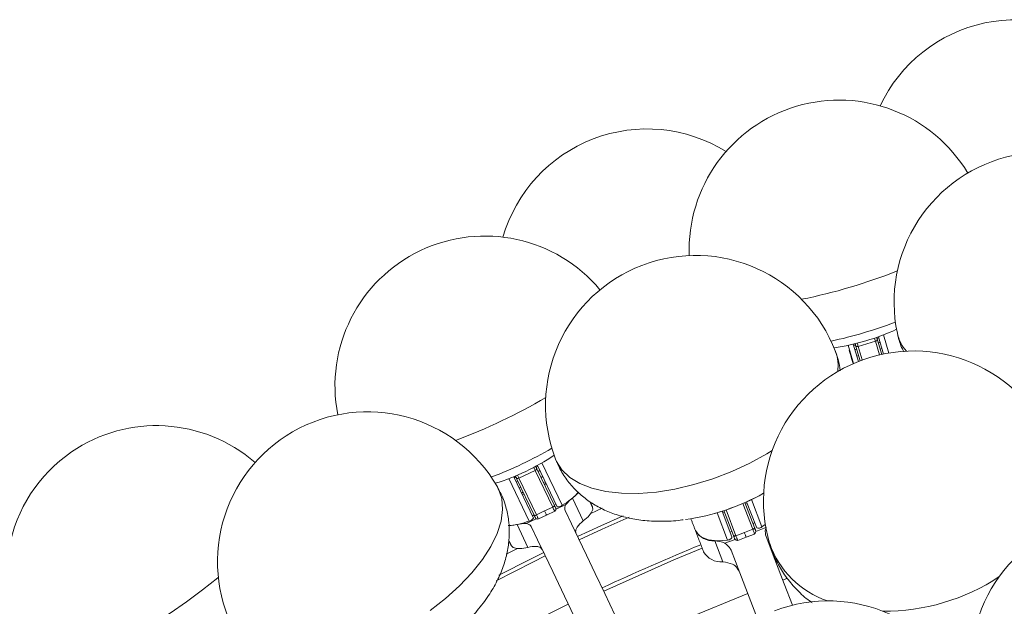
# Model space of a CAD drawing. Header units: millimetres. Extents: x 95 to 591, y 325 to 1119.
# Tile 34 of 55: x 318 to 384, y 629 to 668. Entities that reach past the tile are written whole.
import ezdxf

# ---------------------------------------------------------------- set-up
doc = ezdxf.new("R2010")
doc.units = ezdxf.units.MM

msp = doc.modelspace()

# ---------------------------------------------------------------- linework, layer by layer
at = {"color": 7, "linetype": 'Continuous', "lineweight": 15}
for p, q in [((375.457, 646.899), (375.577, 646.934)), ((375.49, 646.789), (375.773, 645.833)), ((375.896, 645.859), (375.554, 647.012)), ((375.885, 647.135), (376.244, 645.923)), ((373.891, 645.226), (373.532, 646.438)), ((373.876, 646.515), (374.218, 645.362)), ((373.899, 646.437), (374.019, 646.473)), ((373.986, 646.144), (374.106, 646.179)), ((374.335, 645.407), (374.051, 646.363)), ((374.206, 646.369), (375.357, 646.71)), ((374.206, 646.369), (374.476, 645.46)), ((375.626, 645.8), (375.357, 646.71)), ((375.544, 646.605), (375.664, 646.641)), ((375.669, 646.185), (375.789, 646.221)), ((374.111, 645.724), (374.23, 645.759)), ((352.735, 638.302), (352.847, 638.356)), ((352.784, 638.2), (353.953, 635.747)), ((354.127, 635.674), (352.813, 638.429)), ((353.12, 638.603), (354.47, 635.772)), ((353.12, 638.603), (353.275, 638.278)), ((352.255, 634.715), (350.905, 637.546)), ((351.059, 637.222), (350.905, 637.546)), ((351.233, 637.676), (352.547, 634.92)), ((351.268, 637.603), (351.381, 637.657)), ((352.6, 635.101), (351.43, 637.554)), ((351.582, 637.583), (352.665, 638.1)), ((351.582, 637.583), (352.752, 635.131)), ((353.835, 635.647), (352.665, 638.1)), ((352.866, 638.026), (352.979, 638.08)), ((353.055, 637.631), (353.168, 637.684)), ((351.4, 637.326), (351.513, 637.38)), ((351.588, 636.931), (351.701, 636.985)), ((353.221, 637.282), (353.334, 637.336)), ((353.278, 637.163), (353.391, 637.217)), ((351.754, 636.583), (351.867, 636.636)), ((351.811, 636.464), (351.924, 636.517)), ((355.148, 636.251), (355.876, 634.726)), ((353.293, 635.389), (353.835, 635.647)), ((353.943, 635.768), (354.056, 635.822)), ((354.718, 635.815), (354.059, 635.501)), ((356.376, 635.226), (357.136, 635.569)), ((367.175, 634.166), (366.512, 635.894)), ((366.65, 635.954), (367.289, 634.29)), ((366.653, 635.945), (366.77, 635.99)), ((366.691, 635.847), (366.808, 635.892)), ((367.418, 634.302), (366.764, 636.005)), ((367.084, 636.153), (367.788, 634.322)), ((352.477, 635.069), (352.589, 635.122)), ((352.752, 635.131), (353.293, 635.389)), ((353.423, 635.116), (352.882, 634.858)), ((353.965, 635.375), (353.423, 635.116)), ((365.496, 633.442), (364.793, 635.274)), ((365.131, 635.377), (365.784, 633.675)), ((365.136, 635.363), (365.253, 635.407)), ((365.174, 635.265), (365.29, 635.309)), ((365.888, 633.752), (365.25, 635.416)), ((365.392, 635.464), (366.055, 633.736)), ((352.184, 632.964), (351.456, 634.49)), ((352.066, 634.55), (352.724, 634.864)), ((367.187, 634.553), (367.304, 634.598)), ((368.045, 634.28), (367.379, 634.024)), ((367.788, 634.322), (368.011, 634.48)), ((365.67, 633.971), (365.787, 634.016)), ((366.055, 633.736), (366.615, 633.951)), ((366.735, 633.639), (366.175, 633.424)), ((366.615, 633.951), (367.175, 634.166)), ((367.295, 633.854), (366.735, 633.639)), ((365.178, 631.988), (364.635, 633.402)), ((365.317, 633.233), (365.999, 633.495)), ((350.734, 632.515), (351.48, 632.89)), ((369.169, 630.785), (369.487, 630.904))]:
    msp.add_line(p, q, dxfattribs=at)
at = {"color": 7, "linetype": 'Continuous', "lineweight": 15, "flags": 128}
for points in [[(375.357, 646.71), (375.34, 646.765), (375.324, 646.82), (375.308, 646.873), (375.294, 646.921), (375.294, 646.921)], [(375.454, 646.91), (375.454, 646.908), (375.457, 646.901), (375.46, 646.89), (375.465, 646.874), (375.47, 646.855), (375.477, 646.834), (375.483, 646.812), (375.49, 646.789)], [(373.87, 645.217), (373.786, 645.5), (373.689, 645.826), (373.631, 646.022), (373.612, 646.087)], [(374.051, 646.363), (374.045, 646.386), (374.038, 646.408), (374.032, 646.429), (374.026, 646.448), (374.022, 646.464), (374.018, 646.475), (374.016, 646.482), (374.016, 646.484)], [(374.144, 646.58), (374.158, 646.533), (374.173, 646.48), (374.19, 646.424), (374.206, 646.369)], [(354.022, 638.853), (354.087, 638.699), (354.45, 638.126), (354.972, 637.631), (355.644, 637.221), (356.453, 636.904), (357.386, 636.686), (358.425, 636.571), (359.552, 636.56), (360.747, 636.654), (361.988, 636.851), (363.254, 637.148), (364.522, 637.54), (365.769, 638.018), (366.974, 638.576), (368.113, 639.202), (368.468, 639.42)], [(352.665, 638.1), (352.64, 638.152), (352.615, 638.204), (352.591, 638.254), (352.57, 638.299), (352.57, 638.299)], [(352.729, 638.313), (352.73, 638.311), (352.733, 638.305), (352.739, 638.294), (352.746, 638.279), (352.754, 638.261), (352.764, 638.241), (352.774, 638.22), (352.784, 638.2)], [(351.43, 637.554), (351.42, 637.575), (351.41, 637.595), (351.4, 637.615), (351.392, 637.633), (351.385, 637.648), (351.38, 637.659), (351.376, 637.666), (351.376, 637.667)], [(351.487, 637.782), (351.508, 637.737), (351.532, 637.688), (351.557, 637.635), (351.582, 637.583)], [(345.657, 628.755), (346.685, 629.552), (347.62, 630.393), (348.445, 631.262), (349.146, 632.145), (349.71, 633.025), (350.127, 633.887), (350.39, 634.715), (350.495, 635.495), (350.438, 636.212), (350.221, 636.855), (350.143, 637.002)], [(355.148, 636.251), (355.461, 636.533), (355.564, 636.645)], [(353.965, 635.375), (353.957, 635.392), (353.945, 635.416), (353.931, 635.446), (353.914, 635.482), (353.895, 635.521), (353.875, 635.563), (353.855, 635.605), (353.835, 635.647)], [(353.953, 635.747), (353.967, 635.719), (353.98, 635.691), (353.994, 635.662), (354.008, 635.634), (354.021, 635.605), (354.035, 635.577), (354.048, 635.549), (354.061, 635.522)], [(355.876, 634.726), (356.189, 635.008), (356.402, 635.262), (356.504, 635.479), (356.493, 635.649)], [(352.707, 634.877), (352.694, 634.904), (352.681, 634.931), (352.667, 634.959), (352.654, 634.988), (352.64, 635.017), (352.626, 635.045), (352.613, 635.073), (352.6, 635.101)], [(352.752, 635.131), (352.772, 635.089), (352.792, 635.046), (352.812, 635.004), (352.831, 634.965), (352.848, 634.93), (352.862, 634.899), (352.874, 634.875), (352.882, 634.858)], [(353.423, 635.116), (353.415, 635.133), (353.404, 635.158), (353.389, 635.188), (353.372, 635.223), (353.354, 635.263), (353.334, 635.304), (353.313, 635.347), (353.293, 635.389)], [(354.66, 635.428), (355.082, 634.543), (355.558, 633.544), (356.088, 632.433), (356.67, 631.212), (357.303, 629.886), (357.985, 628.456), (358.715, 626.925), (359.491, 625.299)], [(355.489, 633.689), (357.035, 634.4), (358.525, 635.065)], [(358.94, 634.974), (357.138, 634.173), (355.597, 633.464)], [(350.873, 634.414), (351.039, 634.424), (351.456, 634.49)], [(357.235, 624.222), (356.459, 625.849), (355.729, 627.379), (355.047, 628.809), (354.414, 630.136), (353.832, 631.356), (353.302, 632.468), (352.825, 633.467), (352.403, 634.352)], [(367.175, 634.166), (367.202, 634.178), (367.227, 634.192), (367.249, 634.208), (367.267, 634.225), (367.28, 634.242), (367.288, 634.259), (367.291, 634.275), (367.289, 634.29)], [(367.289, 634.29), (367.299, 634.264), (367.309, 634.237), (367.32, 634.208), (367.331, 634.18), (367.342, 634.151), (367.353, 634.121), (367.365, 634.092), (367.376, 634.062)], [(367.788, 634.322), (367.735, 634.292), (367.678, 634.269), (367.619, 634.252), (367.562, 634.245), (367.51, 634.247), (367.468, 634.257), (367.436, 634.276), (367.418, 634.302)], [(363.351, 634.085), (363.442, 633.915), (363.755, 633.639), (364.223, 633.462), (364.816, 633.395), (365.496, 633.442)], [(365.784, 633.675), (365.788, 633.643), (365.777, 633.608), (365.752, 633.572), (365.715, 633.536), (365.668, 633.503), (365.613, 633.476), (365.555, 633.455), (365.496, 633.442)], [(366.055, 633.736), (366.027, 633.727), (365.999, 633.721), (365.973, 633.718), (365.948, 633.719), (365.927, 633.723), (365.909, 633.73), (365.896, 633.74), (365.888, 633.752)], [(365.976, 633.524), (365.964, 633.554), (365.953, 633.584), (365.942, 633.613), (365.93, 633.642), (365.919, 633.671), (365.909, 633.699), (365.898, 633.726), (365.888, 633.752)], [(366.055, 633.736), (366.071, 633.696), (366.087, 633.653), (366.104, 633.609), (366.121, 633.565), (366.137, 633.524), (366.151, 633.485), (366.164, 633.452), (366.175, 633.424)], [(366.615, 633.951), (366.631, 633.911), (366.647, 633.868), (366.664, 633.824), (366.681, 633.78), (366.697, 633.739), (366.712, 633.7), (366.724, 633.667), (366.735, 633.639)], [(367.295, 633.854), (367.285, 633.882), (367.272, 633.915), (367.257, 633.954), (367.241, 633.995), (367.224, 634.039), (367.207, 634.083), (367.191, 634.126), (367.175, 634.166)], [(368.058, 633.68), (368.643, 632.156), (369.267, 630.531), (369.815, 629.103)], [(351.077, 633.066), (351.202, 632.95), (351.435, 632.894), (351.767, 632.898), (352.184, 632.964)], [(353.34, 632.387), (352.52, 631.984), (350.057, 630.737)], [(350.236, 631.111), (352.409, 632.208), (353.233, 632.613)], [(363.803, 632.906), (361.916, 632.121), (357.254, 630.046), (357.232, 630.036)], [(367.481, 628.207), (366.933, 629.635), (366.309, 631.26), (365.724, 632.784)], [(319.169, 625.419), (319.222, 625.351), (319.527, 625.143), (319.973, 625.041), (320.551, 625.047), (321.252, 625.161), (322.063, 625.38), (322.969, 625.702), (323.954, 626.119), (325.001, 626.625), (326.091, 627.21), (327.205, 627.864), (328.322, 628.576), (329.423, 629.333), (330.488, 630.121), (331.498, 630.926), (331.537, 630.958)], [(358.923, 626.49), (362.73, 628.197), (366.835, 629.89)], [(348.486, 625.872), (352.555, 628.028), (354.869, 629.182)]]:
    msp.add_lwpolyline(points, dxfattribs=at)
at = {"color": 7, "linetype": 'Continuous', "lineweight": 15}
for centre, radius, start, end in [((384.718, 658.157), 10, 49.17784, 154.82216), ((372.929, 652.794), 10, 30.89792, 182.10208), ((360.12, 650.871), 10, 58.17784, 163.82216), ((386.597, 649.32), 10, 102, 192), ((349.315, 643.73), 10, 39.89792, 191.10208), ((363.358, 642.436), 10, 21, 111), ((363.358, 642.436), 10, 111, 201), ((363.118, 685.916), 37.134, 281.35392, 291.64613), ((366.271, 675.271), 29.204, 282.10678, 290.89344), ((370.36, 661.466), 15.359, 278.36321, 294.63679), ((375.341, 646.886), 0.177, 275.12501, 326.89653), ((375.31, 646.868), 0.15, 16.5, 40.83191), ((379.454, 647.822), 2.702, 192.41825, 221.03006), ((374.159, 646.527), 0.15, 172.16809, 196.5), ((374.123, 646.526), 0.177, 246.11136, 297.86784), ((377.886, 636.059), 10, 16.5, 106.5), ((377.886, 636.059), 10, 106.5, 196.5), ((370.164, 645.07), 2.702, 351.97033, 20.58149), ((334.433, 674.931), 37.159, 290.35735, 300.64274), ((341.482, 632.002), 10, 30, 120), ((327.41, 631.083), 10, 48.89792, 124.5), ((341.482, 632.002), 10, 120, 210), ((339.223, 664.888), 29.204, 291.1066, 299.89347), ((327.41, 631.083), 10, 124.5, 214.5), ((345.421, 651.893), 15.359, 287.36321, 303.63679), ((352.622, 638.272), 0.177, 284.12316, 335.89719), ((352.594, 638.249), 0.15, 25.5, 49.83191), ((351.511, 637.732), 0.15, 181.16809, 205.5), ((351.475, 637.725), 0.178, 255.11968, 306.8572), ((352.14, 639.813), 4.665, 299.97535, 317.35146), ((356.52, 634.467), 2.251, 127.55743, 143.20789), ((360.627, 649.566), 14.889, 277.92425, 299.23878), ((360.452, 650.007), 15.359, 285.65111, 296.34889), ((353.791, 635.82), 0.177, 284.12148, 335.89533), ((354.193, 636.091), 0.422, 260.96042, 311.00917), ((352.182, 635.131), 0.422, 279.99384, 330.03563), ((352.645, 635.273), 0.178, 255.11968, 306.8572), ((391.729, 625.176), 10, 102, 192), ((350.575, 639.092), 4.688, 273.82044, 290.9959), ((351.979, 632.303), 2.249, 87.78554, 103.44812), ((357.303, 632.882), 2.332, 127.74187, 142.26223), ((364.542, 634.777), 1.378, 210.17114, 273.86994), ((352.718, 630.695), 2.331, 88.73645, 103.25973), ((418.71, 498.241), 145.675, 112.18002, 115.00835), ((364.555, 631.623), 1.781, 64.67751, 87.44172), ((374.195, 635.306), 6.256, 199.48656, 250.95831), ((365.085, 633.363), 1.378, 210.17131, 273.86978), ((365.092, 630.17), 1.82, 65.961, 87.28082), ((375.99, 642.46), 13.751, 269.35287, 303.64713), ((372.204, 619.392), 10, 21, 111)]:
    msp.add_arc(centre, radius, start, end, dxfattribs=at)
for points, knots in [([(376.824, 647.237), (376.888, 646.955), (376.985, 646.526), (377.18, 646.136), (377.246, 646.003)], [0, 0, 0, 0, 0.659232, 1, 1, 1, 1]), ([(373.01, 644.737), (372.975, 644.99), (372.915, 645.431), (372.746, 645.842), (372.674, 646.017)], [0, 0, 0, 0, 0.574394, 1, 1, 1, 1]), ([(354.031, 638.851), (354.143, 638.585), (354.378, 638.028), (354.901, 637.274), (355.535, 636.589), (356.263, 636.01), (357.073, 635.534), (357.964, 635.16), (358.939, 634.889), (360.001, 634.725), (361.143, 634.687), (361.997, 634.718), (362.465, 634.794), (362.527, 634.804)], [0, 0, 0, 0, 0.084443, 0.176788, 0.267982, 0.359311, 0.452181, 0.548161, 0.648847, 0.755356, 0.86735, 0.982465, 1, 1, 1, 1]), ([(347.939, 627.845), (347.978, 627.88), (348.333, 628.196), (348.918, 628.868), (349.637, 629.827), (350.193, 630.814), (350.592, 631.781), (350.845, 632.745), (350.956, 633.7), (350.93, 634.64), (350.754, 635.581), (350.49, 636.38), (350.22, 636.834), (350.123, 636.996)], [0, 0, 0, 0, 0.0145, 0.13273, 0.254943, 0.36471, 0.469087, 0.568098, 0.663007, 0.755126, 0.8455, 0.944722, 1, 1, 1, 1]), ([(354.66, 635.428), (354.642, 635.52), (354.621, 635.636), (354.702, 635.785), (354.718, 635.815)], [0, 0, 0, 0, 0.7995157, 1, 1, 1, 1]), ([(354.059, 635.501), (354.05, 635.482), (354.03, 635.444), (353.987, 635.398), (353.965, 635.375), (353.965, 635.375)], [0, 0, 0, 0, 0.482224, 0.991921, 1, 1, 1, 1]), ([(352.066, 634.55), (352.186, 634.515), (352.336, 634.471), (352.392, 634.372), (352.403, 634.352)], [0, 0, 0, 0, 0.799529, 1, 1, 1, 1]), ([(352.882, 634.858), (352.881, 634.858), (352.85, 634.856), (352.787, 634.851), (352.745, 634.86), (352.724, 634.864)], [0, 0, 0, 0, 0.008083, 0.517775, 1, 1, 1, 1]), ([(355.459, 634.309), (355.406, 634.191), (355.336, 634.037), (355.379, 633.925), (355.389, 633.899)], [0, 0, 0, 0, 0.763344, 1, 1, 1, 1]), ([(368.058, 633.68), (368.025, 633.835), (367.983, 634.03), (368.047, 634.243), (368.06, 634.286)], [0, 0, 0, 0, 0.7995195, 1, 1, 1, 1]), ([(367.379, 634.024), (367.372, 633.998), (367.356, 633.942), (367.315, 633.884), (367.296, 633.855), (367.295, 633.854)], [0, 0, 0, 0, 0.4821278, 0.9918867, 1, 1, 1, 1]), ([(353.133, 632.822), (353.071, 632.894), (352.991, 632.988), (352.812, 633.019), (352.77, 633.026)], [0, 0, 0, 0, 0.763341, 1, 1, 1, 1]), ([(365.317, 633.233), (365.457, 633.13), (365.632, 633.001), (365.709, 632.82), (365.724, 632.784)], [0, 0, 0, 0, 0.799508, 1, 1, 1, 1]), ([(366.175, 633.424), (366.174, 633.424), (366.14, 633.433), (366.071, 633.448), (366.022, 633.479), (365.999, 633.495)], [0, 0, 0, 0, 0.008123, 0.51788, 1, 1, 1, 1]), ([(368.317, 633.223), (368.371, 633.031), (368.521, 632.497), (368.93, 631.681), (369.514, 630.792), (370.233, 630.006), (370.782, 629.498), (371.112, 629.287), (371.139, 629.27)], [0, 0, 0, 0, 0.120905, 0.336317, 0.550367, 0.764634, 0.980648, 1, 1, 1, 1]), ([(368.572, 632.483), (368.567, 632.456), (368.554, 632.376), (368.583, 632.307), (368.603, 632.262)], [0, 0, 0, 0, 0.344354, 1, 1, 1, 1]), ([(366.269, 631.366), (366.19, 631.504), (366.086, 631.685), (365.881, 631.804), (365.833, 631.832)], [0, 0, 0, 0, 0.763359, 1, 1, 1, 1])]:
    msp.add_open_spline(points, degree=3, knots=knots, dxfattribs=at)
for points in [[(356.493, 635.649), (356.326, 635.999)], [(354.061, 635.522), (354.059, 635.501)], [(352.724, 634.864), (352.707, 634.877)], [(363.048, 634.874), (363.351, 634.085)], [(363.351, 634.085), (363.894, 632.67)], [(367.376, 634.062), (367.379, 634.024)], [(350.902, 633.433), (351.077, 633.066)], [(365.999, 633.495), (365.976, 633.524)]]:
    msp.add_open_spline(points, degree=1, dxfattribs=at)

doc.saveas('drawing.dxf')
